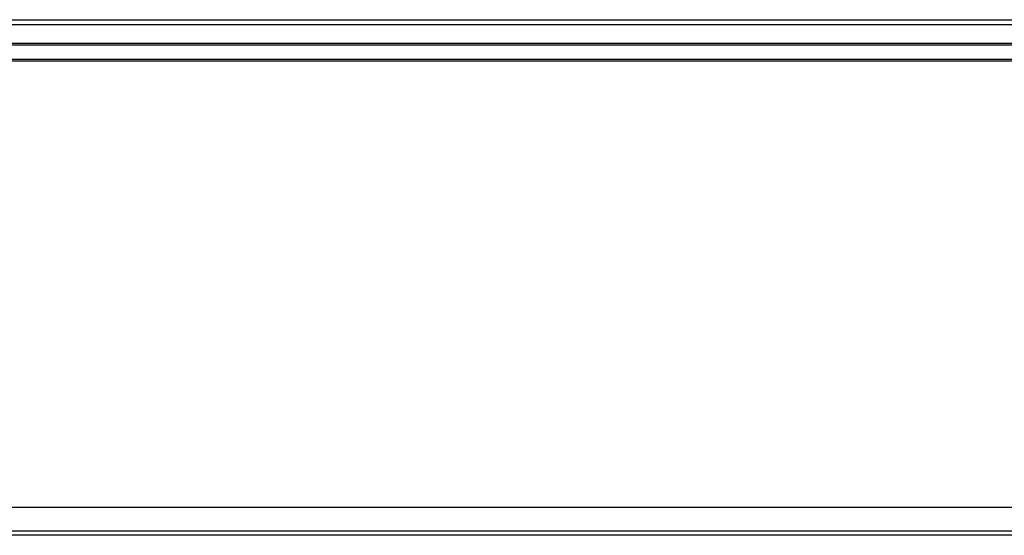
# Model space of a CAD drawing. Header units: millimetres. Extents: x 0 to 420, y 0 to 297.
# Tile 13 of 104: x 168 to 198, y 98 to 114. Entities that reach past the tile are written whole.
import ezdxf

# ---------------------------------------------------------------- set-up
doc = ezdxf.new("R2010")
doc.units = ezdxf.units.MM

msp = doc.modelspace()

# ---------------------------------------------------------------- linework, layer by layer
at = {"color": 7, "linetype": 'Continuous', "lineweight": 25}
for p, q in [((57.42278, 113.79628), (223.20794, 113.79628)), ((127.97411, 113.94761), (201.93027, 113.94761)), ((57.42278, 113.22921), (223.20794, 113.22921)), ((57.42278, 113.17395), (223.20794, 113.17395)), ((57.42278, 112.73185), (223.20794, 112.73185)), ((57.42278, 112.67659), (223.20794, 112.67659)), ((222.76584, 98.93243), (56.98068, 98.93243)), ((139.818, 98.21403), (221.19088, 98.21403)), ((205.32158, 98.07587), (156.30424, 98.07587))]:
    msp.add_line(p, q, dxfattribs=at)

doc.saveas('drawing.dxf')
